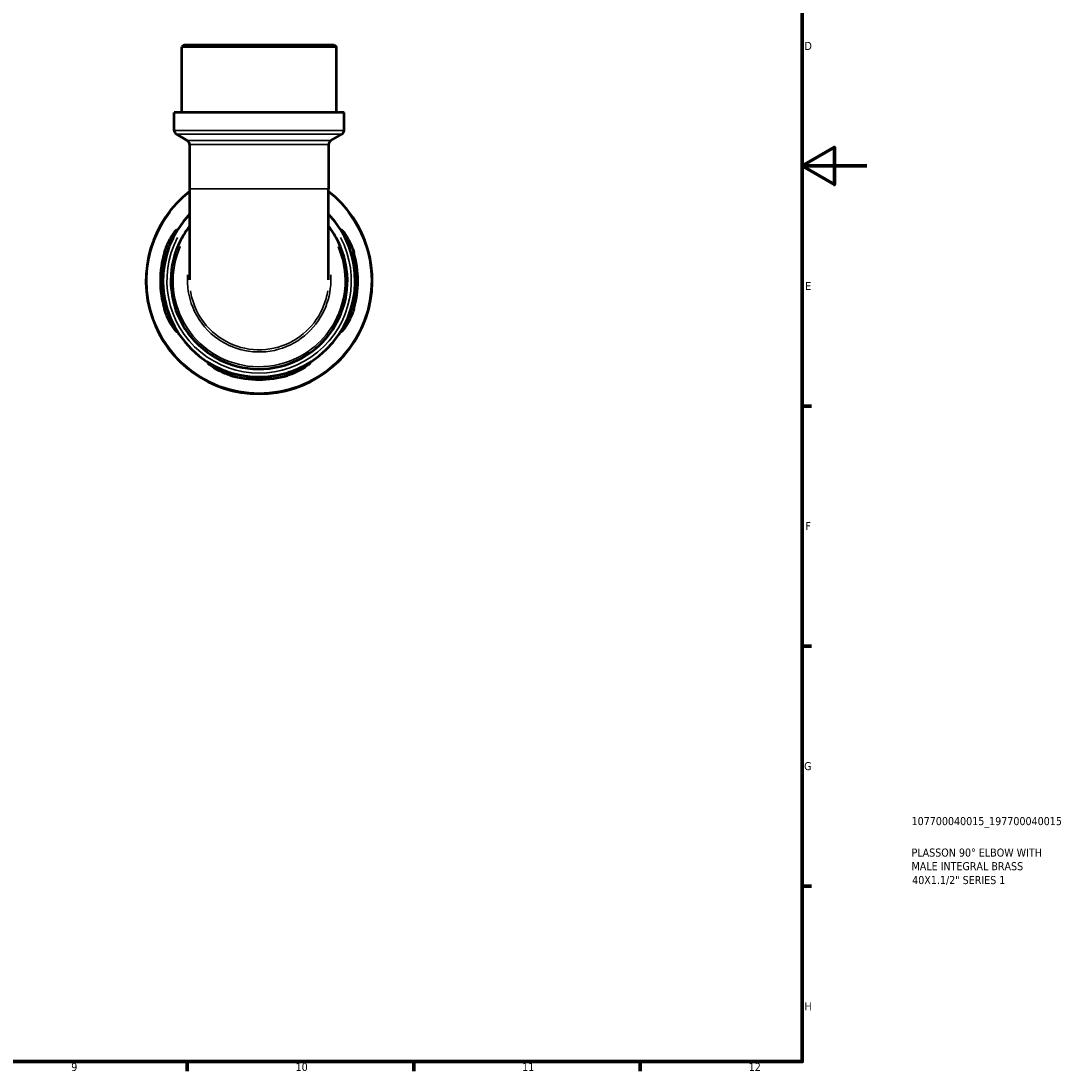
# Model space of a CAD drawing. Header units: millimetres. Extents: x 0 to 902, y 0 to 823.
# Tile 5 of 6: x 579 to 902, y 17 to 342. Entities that reach past the tile are written whole.
import ezdxf

# ---------------------------------------------------------------- set-up
doc = ezdxf.new("R2010")
doc.units = ezdxf.units.MM
for name, color, linetype, lineweight in [('Border (ISO)', 7, 'Continuous', 70), ('Title (ISO)', 7, 'Continuous', 50), ('Visible (ISO)', 7, 'Continuous', 50), ('Visible Narrow (ISO)', 7, 'Continuous', 35)]:
    doc.layers.add(name, color=color, linetype=linetype, lineweight=lineweight)
doc.styles.add('Note Text (ISO)', font='tahoma.ttf')

# ---------------------------------------------------------------- blocks, each defined once
blk = doc.blocks.new('Borders Default Border')
at = {"layer": 'Border (ISO)'}
for p, q in [((821, 222.75), (823.9, 222.75)), ((821, 148.5), (823.9, 148.5)), ((821, 74.25), (823.9, 74.25)), ((630.75, 20), (630.75, 17.1)), ((700.83, 20), (700.83, 17.1)), ((770.92, 20), (770.92, 17.1))]:
    blk.add_line(p, q, dxfattribs=at)
at = {"layer": 'Border (ISO)', "flags": 128}
for points in [[(20, 20), (20, 574), (821, 574), (821, 20), (20, 20)], [(841, 297), (821, 297), (831, 302.77), (831, 291.23), (821, 297)]]:
    blk.add_lwpolyline(points, dxfattribs=at)
at = {"layer": 'Border (ISO)', "color": 232, "true_color": 0xca0064, "char_height": 2.5, "attachment_point": 7, "style": 'Note Text (ISO)'}
for s, insert in [('D', (821.73, 332.88)), ('E', (821.94, 258.63)), ('F', (822, 184.38)), ('G', (821.61, 110.08)), ('H', (821.74, 35.88)), ('9', (594.88, 17.05)), ('10', (664.29, 17.05)), ('11', (734.37, 17.1)), ('12', (804.46, 17.1))]:
    blk.add_mtext(s, dxfattribs=dict(at, insert=insert))
blk = doc.blocks.new('Title Blocks ISO')
at = {"layer": 'Title (ISO)', "color": 232, "true_color": 0xca0064, "style": 'Note Text (ISO)'}
for tag, p in [('PART_NUMBER_001', (33.84, 73.14)), ('DESCRIPTION_001', (33.84, 63.4)), ('DESCRIPTION_002', (33.84, 59.19)), ('DESCRIPTION_003', (34.02, 54.91))]:
    blk.add_attdef(tag, p, '', height=2.5, dxfattribs=at)

msp = doc.modelspace()

# ---------------------------------------------------------------- linework, layer by layer
at = {"layer": 'Visible (ISO)'}
for p, q in [((629.798, 334.491), (629.098, 333.791)), ((629.798, 334.491), (676.201, 334.491)), ((676.201, 334.491), (676.901, 333.791)), ((676.901, 333.791), (629.098, 333.791)), ((629.098, 313.491), (629.098, 333.791)), ((676.901, 313.491), (676.901, 333.791)), ((679.291, 313.491), (626.708, 313.491)), ((626.708, 308), (626.708, 313.491)), ((679.291, 308), (679.291, 313.491)), ((630.788, 304.836), (627.408, 306.787)), ((675.211, 304.836), (678.591, 306.787)), ((631.488, 303.623), (631.488, 289.956)), ((674.511, 303.623), (674.511, 289.956)), ((631.488, 289.956), (631.488, 261.804)), ((674.511, 261.804), (674.511, 289.956))]:
    msp.add_line(p, q, dxfattribs=at)
for centre, radius, start, end in [((628.108, 308), 1.4, 180, 240), ((677.891, 308), 1.4, 300, 0), ((630.088, 303.623), 1.4, 0, 60), ((675.911, 303.623), 1.4, 120, 180), ((652.999, 261.491), 35, 127.92359, 52.07641), ((652.999, 261.491), 29.75, 136.30858, 43.69142), ((652.999, 261.491), 30.55, 163.25852, 196.74148), ((652.999, 261.491), 29.752, 162.79549, 197.20451), ((652.999, 261.491), 29.752, 342.79549, 17.20451), ((652.999, 261.491), 30.55, 343.25852, 16.74148), ((652.999, 261.491), 29.752, 252.79549, 287.20451), ((652.999, 261.491), 30.55, 253.25852, 286.74148)]:
    msp.add_arc(centre, radius, start, end, dxfattribs=at)
for points, knots in [([(623.744, 270.291), (623.856, 270.663), (623.978, 271.032), (624.427, 272.274), (624.793, 273.104), (625.575, 274.637), (625.993, 275.33), (626.706, 276.389), (627.01, 276.78), (627.387, 277.201), (627.495, 277.295), (627.578, 277.288), (627.558, 277.198), (627.393, 276.816), (627.225, 276.491), (626.736, 275.543), (626.393, 274.868), (625.673, 273.299), (625.298, 272.395), (624.826, 271.062), (624.699, 270.678), (624.579, 270.291)], [-2.480382, -2.480382, -2.480382, -2.480382, -2.3632864, -2.3632864, -2.0797682, -2.0797682, -1.7797913, -1.7797913, -1.5082102, -1.5082102, -1.3050069, -1.3050069, -1.1133462, -1.1133462, -0.8807716, -0.8807716, -0.5859506, -0.5859506, -0.278928, -0.278928, -0.1569413, -0.1569413, -0.1569413, -0.1569413]), ([(631.491, 278.298), (630.07, 276.479), (628.877, 274.482), (626.295, 268.535), (625.527, 264.319), (625.942, 255.884), (627.17, 251.673), (631.445, 244.179), (634.525, 240.924), (641.548, 236.388), (645.393, 234.969), (653.842, 233.832), (658.473, 234.366), (666.012, 237.232), (669.075, 239.144), (674.157, 243.903), (676.207, 246.714), (679.456, 253.572), (680.361, 257.753), (680.233, 265.878), (679.298, 269.818), (676.732, 275.122), (675.701, 276.774), (674.509, 278.299)], [-6.94649, -6.94649, -6.94649, -6.94649, -6.6928478, -6.6928478, -6.2339967, -6.2339967, -5.7647805, -5.7647805, -5.2859503, -5.2859503, -4.8461232, -4.8461232, -4.3491262, -4.3491262, -3.9597088, -3.9597088, -3.5840045, -3.5840045, -3.1258453, -3.1258453, -2.6910472, -2.6910472, -2.4783071, -2.4783071, -2.4783071, -2.4783071]), ([(681.419, 270.291), (681.33, 270.581), (681.236, 270.869), (680.848, 271.999), (680.528, 272.81), (679.828, 274.411), (679.449, 275.175), (678.888, 276.27), (678.685, 276.657), (678.467, 277.124), (678.425, 277.247), (678.465, 277.316), (678.548, 277.259), (678.861, 276.933), (679.122, 276.612), (679.807, 275.645), (680.254, 274.935), (681.096, 273.342), (681.493, 272.469), (681.988, 271.13), (682.127, 270.712), (682.254, 270.291)], [-2.4578268, -2.4578268, -2.4578268, -2.4578268, -2.3666352, -2.3666352, -2.0973585, -2.0973585, -1.7850668, -1.7850668, -1.5391239, -1.5391239, -1.3442775, -1.3442775, -1.1470909, -1.1470909, -0.8924186, -0.8924186, -0.5700865, -0.5700865, -0.2686379, -0.2686379, -0.135989, -0.135989, -0.135989, -0.135989]), ([(624.579, 252.691), (624.669, 252.402), (624.763, 252.113), (625.15, 250.983), (625.471, 250.172), (626.17, 248.572), (626.55, 247.808), (627.11, 246.712), (627.313, 246.326), (627.531, 245.859), (627.573, 245.736), (627.534, 245.666), (627.45, 245.724), (627.137, 246.05), (626.876, 246.371), (626.191, 247.338), (625.744, 248.047), (624.903, 249.641), (624.505, 250.513), (624.011, 251.853), (623.871, 252.27), (623.744, 252.691)], [-2.4578268, -2.4578268, -2.4578268, -2.4578268, -2.3666352, -2.3666352, -2.0973585, -2.0973585, -1.7850668, -1.7850668, -1.5391239, -1.5391239, -1.3442775, -1.3442775, -1.1470909, -1.1470909, -0.8924186, -0.8924186, -0.5700865, -0.5700865, -0.2686379, -0.2686379, -0.135989, -0.135989, -0.135989, -0.135989]), ([(682.254, 252.691), (682.142, 252.32), (682.02, 251.951), (681.572, 250.709), (681.205, 249.878), (680.423, 248.345), (680.006, 247.652), (679.292, 246.594), (678.988, 246.203), (678.612, 245.781), (678.503, 245.688), (678.42, 245.695), (678.44, 245.784), (678.605, 246.166), (678.774, 246.491), (679.262, 247.44), (679.606, 248.114), (680.325, 249.684), (680.701, 250.588), (681.172, 251.92), (681.3, 252.305), (681.419, 252.691)], [-2.480382, -2.480382, -2.480382, -2.480382, -2.3632864, -2.3632864, -2.0797682, -2.0797682, -1.7797913, -1.7797913, -1.5082102, -1.5082102, -1.3050069, -1.3050069, -1.1133462, -1.1133462, -0.8807716, -0.8807716, -0.5859506, -0.5859506, -0.278928, -0.278928, -0.1569413, -0.1569413, -0.1569413, -0.1569413]), ([(644.199, 232.236), (643.828, 232.348), (643.459, 232.47), (642.217, 232.919), (641.386, 233.285), (639.853, 234.067), (639.16, 234.485), (638.101, 235.199), (637.71, 235.502), (637.289, 235.879), (637.196, 235.987), (637.203, 236.07), (637.292, 236.051), (637.674, 235.885), (637.999, 235.717), (638.948, 235.229), (639.622, 234.885), (641.191, 234.165), (642.096, 233.79), (643.428, 233.318), (643.813, 233.191), (644.199, 233.071)], [-2.480382, -2.480382, -2.480382, -2.480382, -2.3632864, -2.3632864, -2.0797682, -2.0797682, -1.7797913, -1.7797913, -1.5082102, -1.5082102, -1.3050069, -1.3050069, -1.1133462, -1.1133462, -0.8807716, -0.8807716, -0.5859506, -0.5859506, -0.278928, -0.278928, -0.1569413, -0.1569413, -0.1569413, -0.1569413]), ([(661.799, 233.071), (662.089, 233.161), (662.377, 233.255), (663.507, 233.642), (664.318, 233.963), (665.918, 234.662), (666.683, 235.042), (667.778, 235.602), (668.164, 235.806), (668.632, 236.023), (668.755, 236.066), (668.824, 236.026), (668.767, 235.942), (668.441, 235.629), (668.12, 235.368), (667.152, 234.683), (666.443, 234.236), (664.849, 233.395), (663.977, 232.998), (662.638, 232.503), (662.22, 232.363), (661.799, 232.236)], [-2.4578268, -2.4578268, -2.4578268, -2.4578268, -2.3666352, -2.3666352, -2.0973585, -2.0973585, -1.7850668, -1.7850668, -1.5391239, -1.5391239, -1.3442775, -1.3442775, -1.1470909, -1.1470909, -0.8924186, -0.8924186, -0.5700865, -0.5700865, -0.2686379, -0.2686379, -0.135989, -0.135989, -0.135989, -0.135989])]:
    msp.add_open_spline(points, degree=3, knots=knots, dxfattribs=at)
at = {"layer": 'Visible Narrow (ISO)'}
for p, q in [((627.031, 308), (678.967, 308)), ((678.276, 306.787), (627.723, 306.787)), ((631.061, 304.836), (674.937, 304.836)), ((674.246, 303.623), (631.753, 303.623)), ((631.753, 289.956), (674.246, 289.956)), ((623.786, 270.291), (624.537, 270.291)), ((681.461, 270.291), (682.212, 270.291)), ((624.537, 252.691), (623.786, 252.691)), ((682.212, 252.691), (681.461, 252.691)), ((644.199, 232.278), (644.199, 233.029)), ((661.799, 233.029), (661.799, 232.278))]:
    msp.add_line(p, q, dxfattribs=at)
for radius, start, end in [(34.74, 142.43253, 37.56747), (28.525, 152.05389, 27.94611)]:
    msp.add_arc((652.999, 261.491), radius, start, end, dxfattribs=at)
for points, knots in [([(677.411, 272.109), (678.802, 268.897), (679.554, 265.409), (679.668, 257.847), (678.783, 253.772), (675.615, 247.091), (673.616, 244.353), (668.664, 239.716), (665.679, 237.853), (658.332, 235.061), (653.82, 234.541), (645.588, 235.649), (641.841, 237.031), (634.998, 241.45), (631.996, 244.621), (627.828, 251.922), (626.629, 256.026), (626.219, 264.247), (626.964, 268.357), (628.583, 272.099), (628.585, 272.104), (628.587, 272.11)], [2.7312838, 2.7312838, 2.7312838, 2.7312838, 3.1258453, 3.1258453, 3.5840045, 3.5840045, 3.9597088, 3.9597088, 4.3491262, 4.3491262, 4.8461232, 4.8461232, 5.2859503, 5.2859503, 5.7647805, 5.7647805, 6.2339967, 6.2339967, 6.6928478, 6.6928478, 6.6935144, 6.6935144, 6.6935144, 6.6935144]), ([(630.852, 263.339), (630.85, 263.315), (630.849, 263.29), (630.625, 259.874), (631.178, 256.433), (633.892, 249.783), (636.228, 246.655), (641.875, 242.148), (645.073, 240.64), (651.934, 239.196), (655.604, 239.322), (662.381, 241.244), (665.493, 242.993), (670.462, 247.59), (672.371, 250.373), (674.746, 256.311), (675.289, 259.431), (675.178, 262.8), (675.165, 263.07), (675.146, 263.339)], [-1.6280218, -1.6280218, -1.6280218, -1.6280218, -1.6247353, -1.6247353, -1.1703963, -1.1703963, -0.6647473, -0.6647473, -0.2045595, -0.2045595, 0.272534, 0.272534, 0.737006, 0.737006, 1.1773756, 1.1773756, 1.5919216, 1.5919216, 1.628017, 1.628017, 1.628017, 1.628017]), ([(674.247, 258.424), (673.994, 256.804), (673.561, 255.213), (671.766, 250.727), (669.915, 248.031), (665.102, 243.577), (662.087, 241.883), (655.523, 240.022), (651.967, 239.899), (645.321, 241.298), (642.224, 242.759), (636.753, 247.125), (634.489, 250.156), (632.465, 255.114), (632.012, 256.754), (631.752, 258.424)], [-1.4034507, -1.4034507, -1.4034507, -1.4034507, -1.1773756, -1.1773756, -0.737006, -0.737006, -0.272534, -0.272534, 0.2045595, 0.2045595, 0.6647473, 0.6647473, 1.1703963, 1.1703963, 1.4034659, 1.4034659, 1.4034659, 1.4034659])]:
    msp.add_open_spline(points, degree=3, knots=knots, dxfattribs=at)

# ---------------------------------------------------------------- block references
msp.add_blockref('Borders Default Border', (0, 0))
msp.add_blockref('Title Blocks ISO', (821, 20)).add_auto_attribs({'PART_NUMBER_001': '107700040015_197700040015', 'DESCRIPTION_001': 'PLASSON 90° ELBOW WITH', 'DESCRIPTION_002': 'MALE INTEGRAL BRASS', 'DESCRIPTION_003': '40X1.1/2" SERIES 1'})

doc.saveas('drawing.dxf')
